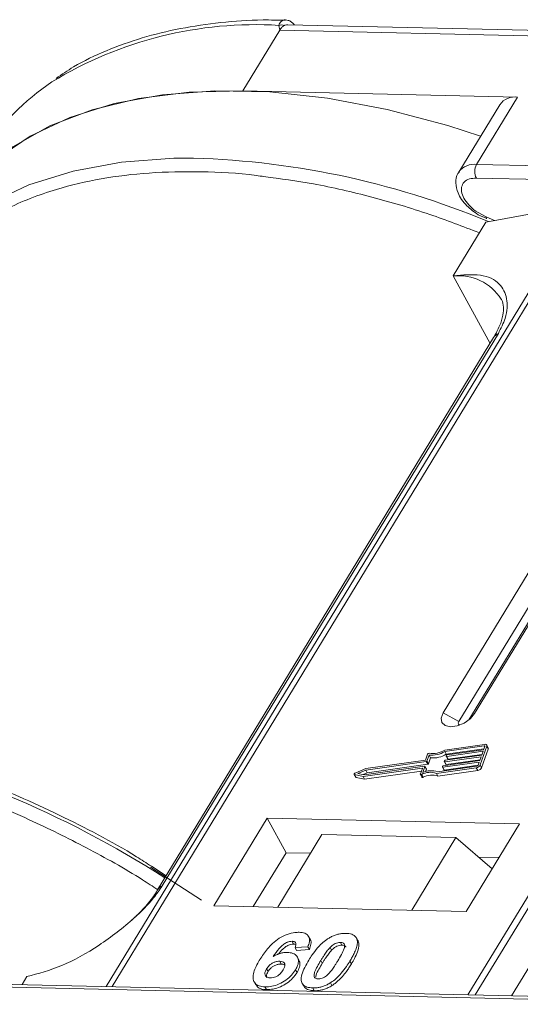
# Model space of a CAD drawing. Header units: millimetres. Extents: x 2145 to 3607, y 659 to 1692.
# Tile 51 of 85: x 2976 to 2999, y 1588 to 1633. Entities that reach past the tile are written whole.
import ezdxf

# ---------------------------------------------------------------- set-up
doc = ezdxf.new("R2010")
doc.units = ezdxf.units.MM

msp = doc.modelspace()

# ---------------------------------------------------------------- linework, layer by layer
at = {"color": 7, "linetype": 'Continuous', "lineweight": 15}
for p, q in [((2986.19, 1629.931), (2987.871, 1632.693)), ((2987.871, 1632.693), (2987.834, 1632.911)), ((2987.871, 1632.693), (3023.479, 1631.876)), ((3024.306, 1632.115), (2988.236, 1632.942)), ((2998.709, 1629.643), (2986.19, 1629.931)), ((2996.842, 1626.574), (2998.709, 1629.643)), ((2997.896, 1629.298), (2996.028, 1626.229)), ((3032.45, 1625.757), (2996.842, 1626.574)), ((2996.828, 1625.952), (3032.435, 1625.135)), ((3001.642, 1624.756), (2979.962, 1589.126)), ((2980.231, 1589.12), (3001.927, 1624.777)), ((2997.264, 1623.95), (3001.642, 1624.756)), ((3018.144, 1624.405), (2996.447, 1588.748)), ((2996.78, 1588.74), (3018.46, 1624.37)), ((2996.907, 1624.287), (2997.302, 1624.11)), ((2997.276, 1624.191), (2996.914, 1624.379)), ((2997.654, 1624.022), (2997.276, 1624.191)), ((2997.264, 1623.95), (2995.77, 1621.495)), ((2995.77, 1621.495), (2997.453, 1618.42)), ((2982.518, 1593.711), (2997.831, 1618.877)), ((2997.617, 1618.69), (2982.304, 1593.524)), ((3000.914, 1610.797), (2995.312, 1601.59)), ((2996.748, 1601.557), (3002.351, 1610.764)), ((3001.635, 1610.407), (2996.032, 1601.2)), ((2996.492, 1601.273), (3002.044, 1610.398)), ((2996.032, 1601.2), (2995.312, 1601.59)), ((2996.748, 1601.557), (2996.559, 1601.332)), ((2997.205, 1600.157), (2995.388, 1599.899)), ((2997.179, 1600.086), (2995.391, 1599.832)), ((2995.46, 1599.706), (2997.174, 1599.949)), ((2996.998, 1599.219), (2997.304, 1600.07)), ((2997.067, 1599.093), (2997.373, 1599.944)), ((2997.161, 1599.915), (2997.212, 1600.057)), ((2997.205, 1600.038), (2997.179, 1600.086)), ((2997.371, 1599.999), (2997.302, 1600.125)), ((2997.304, 1600.07), (2997.373, 1599.944)), ((2994.602, 1599.711), (2994.504, 1599.437)), ((2994.675, 1599.671), (2994.576, 1599.397)), ((2994.645, 1599.27), (2994.744, 1599.545)), ((2994.744, 1599.545), (2994.675, 1599.671)), ((2997.047, 1599.596), (2995.386, 1599.36)), ((2995.46, 1599.706), (2995.391, 1599.832)), ((2995.412, 1599.431), (2997.072, 1599.667)), ((2995.459, 1599.623), (2995.472, 1599.658)), ((2995.459, 1599.614), (2995.528, 1599.488)), ((2997.136, 1599.844), (2995.476, 1599.608)), ((2995.544, 1599.482), (2995.476, 1599.608)), ((2995.501, 1599.679), (2997.161, 1599.915)), ((2995.544, 1599.482), (2997.084, 1599.701)), ((2996.983, 1599.419), (2997.047, 1599.596)), ((2997.072, 1599.667), (2997.136, 1599.844)), ((2991.794, 1599.052), (2991.302, 1598.845)), ((2991.667, 1598.697), (2994.353, 1599.079)), ((2991.711, 1598.771), (2994.47, 1599.163)), ((2994.547, 1599.376), (2991.787, 1598.984)), ((2994.504, 1599.437), (2991.794, 1599.052)), ((2991.856, 1598.858), (2994.616, 1599.25)), ((2994.37, 1599.064), (2994.278, 1598.808)), ((2994.366, 1599.055), (2994.353, 1599.079)), ((2994.487, 1599.148), (2994.388, 1598.874)), ((2994.556, 1599.031), (2994.487, 1599.157)), ((2994.556, 1599.022), (2994.487, 1599.148)), ((2994.616, 1599.25), (2994.547, 1599.376)), ((2994.645, 1599.27), (2994.576, 1599.397)), ((2995.006, 1598.835), (2996.822, 1599.093)), ((2995.06, 1598.91), (2996.848, 1599.164)), ((2995.281, 1599.126), (2995.293, 1599.162)), ((2995.281, 1599.117), (2995.35, 1598.991)), ((2996.957, 1599.348), (2995.297, 1599.112)), ((2995.366, 1598.986), (2995.297, 1599.112)), ((2995.323, 1599.183), (2996.983, 1599.419)), ((2995.366, 1598.986), (2996.906, 1599.204)), ((2995.37, 1599.375), (2995.383, 1599.41)), ((2995.37, 1599.365), (2995.439, 1599.239)), ((2995.455, 1599.234), (2995.386, 1599.36)), ((2995.455, 1599.234), (2996.995, 1599.453)), ((2996.822, 1599.093), (2996.891, 1598.967)), ((2996.906, 1599.206), (2996.957, 1599.348)), ((2997.067, 1599.093), (2996.998, 1599.219)), ((2991.263, 1598.79), (2991.332, 1598.664)), ((2991.279, 1598.78), (2991.667, 1598.697)), ((2991.348, 1598.654), (2991.279, 1598.78)), ((2991.348, 1598.654), (2991.736, 1598.571)), ((2991.787, 1598.984), (2991.426, 1598.831)), ((2991.426, 1598.831), (2991.711, 1598.771)), ((2991.736, 1598.571), (2991.667, 1598.697)), ((2991.671, 1598.78), (2991.856, 1598.858)), ((2991.736, 1598.571), (2994.325, 1598.939)), ((2991.856, 1598.858), (2991.787, 1598.984)), ((2994.278, 1598.789), (2994.347, 1598.663)), ((2994.401, 1598.659), (2994.332, 1598.785)), ((2994.518, 1598.917), (2994.556, 1599.022)), ((2995.075, 1598.709), (2995.006, 1598.835)), ((2995.075, 1598.709), (2996.891, 1598.967)), ((2987.296, 1596.795), (2984.868, 1592.806)), ((2998.789, 1596.531), (2987.296, 1596.795)), ((2987.296, 1596.795), (2988.158, 1595.219)), ((2996.361, 1592.542), (2998.789, 1596.531)), ((2989.794, 1596.053), (2987.777, 1592.739)), ((2989.794, 1596.053), (2995.9, 1595.913)), ((2993.883, 1592.599), (2995.9, 1595.913)), ((2995.9, 1595.913), (2997.544, 1594.486)), ((2988.158, 1595.219), (2986.664, 1592.764)), ((2989.271, 1595.194), (2988.158, 1595.219)), ((2997.855, 1594.997), (2996.931, 1595.018)), ((2981.984, 1594.563), (2984.306, 1593.057)), ((2982.699, 1594.174), (2982.021, 1594.607)), ((3001.902, 1594.406), (2998.432, 1588.702)), ((2984.868, 1592.806), (2996.361, 1592.542)), ((2991.316, 1591.399), (2991.31, 1591.41)), ((2988.432, 1591.189), (2988.501, 1591.063)), ((2989.255, 1591.277), (2989.186, 1591.403)), ((2990.636, 1591.138), (2990.705, 1591.012)), ((2991.389, 1591.28), (2991.458, 1591.154)), ((2989.151, 1590.937), (2988.567, 1590.898)), ((2988.567, 1590.898), (2988.636, 1590.772)), ((2988.636, 1590.772), (2989.22, 1590.811)), ((2989.151, 1590.937), (2989.22, 1590.811)), ((2990.233, 1590.778), (2990.164, 1590.904)), ((2987.868, 1590.276), (2987.937, 1590.15)), ((2988.745, 1590.33), (2988.676, 1590.456)), ((2989.741, 1590.312), (2989.81, 1590.186)), ((2991.067, 1590.281), (2991.136, 1590.155)), ((2987.269, 1589.932), (2987.338, 1589.806)), ((2988.589, 1589.89), (2988.657, 1589.764)), ((3009.85, 1588.44), (2974.242, 1589.258)), ((2976.128, 1589.214), (2976.349, 1589.578)), ((2986.704, 1589.34), (2986.773, 1589.214)), ((2988.891, 1589.274), (2988.96, 1589.148)), ((2990.179, 1589.295), (2990.248, 1589.169)), ((2974.059, 1589.133), (3009.667, 1588.316)), ((2987.198, 1589.11), (2987.267, 1588.984)), ((2989.372, 1589.061), (2989.441, 1588.934))]:
    msp.add_line(p, q, dxfattribs=at)
at = {"color": 7, "linetype": 'Continuous', "lineweight": 15, "flags": 128}
for points in [[(2986.19, 1629.931), (2983.738, 1629.873), (2981.44, 1629.584), (2979.32, 1629.068), (2977.402, 1628.33), (2975.707, 1627.378), (2974.253, 1626.222), (2973.602, 1625.55)], [(2997.024, 1627.864), (2995.535, 1628.344), (2992.766, 1629.079), (2990.052, 1629.591), (2987.423, 1629.876), (2984.906, 1629.93), (2982.53, 1629.752), (2980.321, 1629.345), (2978.302, 1628.714), (2976.497, 1627.864), (2974.924, 1626.805), (2973.602, 1625.55)], [(2983.49, 1626.868), (2983.039, 1626.861), (2980.663, 1626.683), (2978.453, 1626.276), (2976.435, 1625.645), (2974.629, 1624.795), (2973.057, 1623.736), (2971.734, 1622.481)], [(2995.312, 1601.59), (2995.224, 1601.354), (2995.258, 1601.151), (2995.41, 1601.013), (2995.657, 1600.96), (2995.96, 1601), (2996.274, 1601.128), (2996.551, 1601.324), (2996.748, 1601.557)], [(2996.032, 1601.2), (2996.007, 1601.133), (2996.017, 1601.075), (2996.06, 1601.036), (2996.065, 1601.034)], [(2997.212, 1600.057), (2997.214, 1600.064), (2997.214, 1600.07), (2997.212, 1600.076), (2997.208, 1600.08), (2997.202, 1600.084), (2997.196, 1600.086), (2997.188, 1600.086), (2997.179, 1600.086)], [(2997.205, 1600.157), (2997.231, 1600.159), (2997.254, 1600.156), (2997.275, 1600.15), (2997.291, 1600.139), (2997.302, 1600.126), (2997.308, 1600.109), (2997.309, 1600.09), (2997.304, 1600.07)], [(2995.476, 1599.608), (2995.471, 1599.608), (2995.467, 1599.609), (2995.464, 1599.61), (2995.461, 1599.611), (2995.459, 1599.614), (2995.458, 1599.616), (2995.458, 1599.619), (2995.459, 1599.623)], [(2994.353, 1599.079), (2994.358, 1599.079), (2994.362, 1599.079), (2994.365, 1599.078), (2994.368, 1599.076), (2994.37, 1599.074), (2994.371, 1599.071), (2994.371, 1599.068), (2994.37, 1599.064)], [(2994.47, 1599.163), (2994.475, 1599.163), (2994.479, 1599.163), (2994.482, 1599.162), (2994.485, 1599.16), (2994.487, 1599.158), (2994.488, 1599.155), (2994.488, 1599.152), (2994.487, 1599.148)], [(2995.297, 1599.112), (2995.293, 1599.112), (2995.289, 1599.112), (2995.286, 1599.113), (2995.283, 1599.115), (2995.281, 1599.117), (2995.28, 1599.12), (2995.28, 1599.123), (2995.281, 1599.126)], [(2995.386, 1599.36), (2995.382, 1599.36), (2995.378, 1599.36), (2995.375, 1599.361), (2995.372, 1599.363), (2995.37, 1599.365), (2995.369, 1599.368), (2995.369, 1599.371), (2995.37, 1599.375)], [(2991.279, 1598.78), (2991.27, 1598.783), (2991.263, 1598.79), (2991.261, 1598.798), (2991.263, 1598.808), (2991.268, 1598.819), (2991.278, 1598.829), (2991.289, 1598.838), (2991.302, 1598.845)], [(2994.332, 1598.785), (2994.32, 1598.781), (2994.308, 1598.778), (2994.297, 1598.778), (2994.288, 1598.781), (2994.281, 1598.785), (2994.277, 1598.791), (2994.276, 1598.799), (2994.278, 1598.808)], [(2994.347, 1598.663), (2994.35, 1598.659), (2994.357, 1598.655), (2994.366, 1598.652), (2994.377, 1598.652), (2994.389, 1598.655), (2994.401, 1598.659)]]:
    msp.add_lwpolyline(points, dxfattribs=at)
at = {"color": 7, "linetype": 'Continuous', "lineweight": 15}
for centre, radius, start, end in [((2986.762, 1615.155), 17.788, 86.5445, 121.4052), ((2987.958, 1632.547), 0.385, 70.0796, 108.8478), ((2983.298, 1621.592), 10.497, 123.5794, 148.2615), ((2998.585, 1628.806), 0.847, 81.5639, 144.4913), ((2982.906, 1589.34), 37.533, 67.3225, 89.1074), ((2996.718, 1625.735), 0.849, 81.6058, 144.0845), ((2997.435, 1626.25), 0.676, 151.2883, 206.0774), ((2997.39, 1624.161), 0.118, 165.0867, 215.6979), ((2996.011, 1619.188), 2.32, 32.7281, 95.9449), ((2998.029, 1618.433), 0.486, 114.0472, 148.0355), ((2957.37, 1554.623), 46.852, 57.3602, 77.3538), ((2997.312, 1599.97), 0.0661, 336.9348, 26.0002), ((2994.669, 1599.68), 0.0736, 81.7629, 154.647), ((2994.788, 1600.838), 1.173, 264.4424, 300.9301), ((2994.846, 1600.736), 0.998, 260.3986, 302.9491), ((2994.857, 1600.712), 1.173, 264.4424, 300.9301), ((2995.506, 1599.642), 0.0381, 97.4207, 153.8527), ((2995.54, 1599.497), 0.0149, 216.6597, 287.1115), ((2994.542, 1599.413), 0.0381, 277.4207, 333.8527), ((2994.611, 1599.287), 0.0381, 277.4207, 333.8527), ((2995.328, 1599.145), 0.0381, 97.4207, 153.8527), ((2995.417, 1599.393), 0.0381, 97.4207, 153.8527), ((2995.451, 1599.248), 0.0149, 216.6597, 287.1115), ((2996.793, 1599.319), 0.229, 277.4207, 333.8527), ((2996.838, 1599.239), 0.0762, 277.4207, 333.8527), ((2996.862, 1599.193), 0.229, 277.4207, 333.8527), ((2991.351, 1598.675), 0.0212, 210.2186, 262.8226), ((2994.724, 1598.066), 0.819, 69.8549, 118.6145), ((2994.769, 1598.051), 0.907, 71.2927, 114.8085), ((2994.793, 1597.94), 0.819, 69.8549, 118.6145), ((2994.546, 1599.027), 0.011, 336.9348, 26.0002), ((2995.362, 1599), 0.0149, 216.6597, 287.1115), ((2982.716, 1593.267), 0.486, 114.0436, 148.1804)]:
    msp.add_arc(centre, radius, start, end, dxfattribs=at)
for points, knots in [([(2988.126, 1633.143), (2987.785, 1633.151), (2986.771, 1633.175), (2985.167, 1633.055), (2983.324, 1632.788), (2981.581, 1632.362), (2979.956, 1631.776), (2978.642, 1631.158), (2977.94, 1630.674), (2977.68, 1630.495)], [0, 0, 0, 0, 0.082192, 0.244094, 0.406946, 0.570776, 0.735755, 0.902211, 1, 1, 1, 1]), ([(2987.834, 1632.911), (2987.844, 1632.944), (2987.865, 1633.016), (2987.933, 1633.098), (2988.019, 1633.147), (2988.086, 1633.171), (2988.124, 1633.16), (2988.128, 1633.158)], [0, 0, 0, 0, 0.2169636, 0.4741671, 0.7154281, 0.9711189, 1, 1, 1, 1]), ([(2988.534, 1632.935), (2988.527, 1632.945), (2988.488, 1633.003), (2988.392, 1633.076), (2988.256, 1633.148), (2988.163, 1633.157), (2988.117, 1633.162)], [0, 0, 0, 0, 0.066072, 0.374284, 0.687294, 1, 1, 1, 1]), ([(2988.236, 1632.931), (2988.198, 1632.933), (2988.148, 1632.936), (2988.1, 1632.914), (2988.09, 1632.909)], [0, 0, 0, 0, 0.778572, 1, 1, 1, 1]), ([(2971.908, 1621.924), (2972.398, 1622.416), (2973.393, 1623.417), (2975.353, 1624.592), (2977.486, 1625.431), (2979.706, 1625.951), (2981.914, 1626.225), (2984.288, 1626.264), (2986.053, 1626.19), (2987.036, 1626.04), (2987.151, 1626.022)], [0, 0, 0, 0, 0.152586, 0.309904, 0.471653, 0.598087, 0.724541, 0.853665, 0.98281, 1, 1, 1, 1]), ([(2987.151, 1626.022), (2987.897, 1625.923), (2989.504, 1625.711), (2992.041, 1625.119), (2994.576, 1624.379), (2996.214, 1623.749), (2996.966, 1623.46)], [0, 0, 0, 0, 0.23569, 0.507619, 0.77384, 1, 1, 1, 1]), ([(2996.043, 1626.225), (2996.025, 1626.205), (2995.912, 1626.073), (2995.872, 1625.724), (2995.956, 1625.324), (2996.149, 1624.976), (2996.434, 1624.621), (2996.724, 1624.416), (2996.907, 1624.287)], [0, 0, 0, 0, 0.037615, 0.241517, 0.451999, 0.598171, 0.747954, 1, 1, 1, 1]), ([(2996.914, 1624.379), (2996.91, 1624.38), (2996.776, 1624.45), (2996.547, 1624.655), (2996.289, 1624.96), (2996.152, 1625.272), (2996.138, 1625.555), (2996.256, 1625.783), (2996.492, 1625.932), (2996.718, 1625.946), (2996.828, 1625.952)], [0, 0, 0, 0, 0.003628, 0.149327, 0.295025, 0.432885, 0.570744, 0.716442, 0.862141, 1, 1, 1, 1]), ([(2997.831, 1618.877), (2997.949, 1619.111), (2998.25, 1619.711), (2998.263, 1620.506), (2997.908, 1621.211), (2997.093, 1621.626), (2996.21, 1621.539), (2995.77, 1621.495)], [0, 0, 0, 0, 0.125713, 0.321276, 0.524466, 0.763484, 1, 1, 1, 1]), ([(2997.954, 1620.439), (2997.966, 1620.424), (2998.035, 1620.331), (2998.071, 1620.127), (2998.054, 1619.723), (2997.92, 1619.242), (2997.714, 1618.87), (2997.614, 1618.689)], [0, 0, 0, 0, 0.054359, 0.333223, 0.559722, 0.78604, 1, 1, 1, 1]), ([(2982.021, 1594.607), (2981.796, 1594.753), (2980.447, 1595.626), (2977.797, 1596.988), (2974.127, 1598.616), (2970.724, 1599.816), (2968.612, 1600.301), (2967.728, 1600.505)], [0, 0, 0, 0, 0.05005, 0.300911, 0.556376, 0.814208, 1, 1, 1, 1]), ([(2967.273, 1599.757), (2968.104, 1599.578), (2970.014, 1599.166), (2973.105, 1598.15), (2976.225, 1596.878), (2979.076, 1595.458), (2981.035, 1594.378), (2982.081, 1593.689), (2982.312, 1593.537)], [0, 0, 0, 0, 0.16608, 0.381967, 0.603934, 0.777439, 0.950971, 1, 1, 1, 1]), ([(2976.349, 1589.578), (2976.867, 1589.715), (2977.904, 1589.989), (2979.651, 1590.959), (2981.089, 1592.069), (2982.054, 1593.033), (2982.392, 1593.528), (2982.518, 1593.711)], [0, 0, 0, 0, 0.249096, 0.498243, 0.745205, 0.90541, 1, 1, 1, 1]), ([(2982.302, 1593.524), (2982.298, 1593.517), (2982.204, 1593.334), (2981.89, 1592.931), (2981.489, 1592.473), (2981.195, 1592.218), (2981.117, 1592.149)], [0, 0, 0, 0, 0.014876, 0.423831, 0.846052, 1, 1, 1, 1]), ([(2986.969, 1590.359), (2987.021, 1590.441), (2987.177, 1590.687), (2987.449, 1591.027), (2987.839, 1591.334), (2988.201, 1591.514), (2988.518, 1591.593), (2988.69, 1591.595), (2988.752, 1591.596)], [0, 0, 0, 0, 0.142337, 0.429127, 0.589943, 0.751205, 0.909895, 1, 1, 1, 1]), ([(2988.752, 1591.596), (2988.846, 1591.587), (2989.015, 1591.571), (2989.171, 1591.453), (2989.241, 1591.28), (2989.213, 1591.095), (2989.165, 1590.973), (2989.151, 1590.937)], [0, 0, 0, 0, 0.242691, 0.439002, 0.635006, 0.895059, 1, 1, 1, 1]), ([(2990.079, 1591.313), (2990.129, 1591.343), (2990.232, 1591.404), (2990.396, 1591.472), (2990.563, 1591.52), (2990.699, 1591.541), (2990.806, 1591.547), (2990.859, 1591.547), (2990.885, 1591.547)], [0, 0, 0, 0, 0.193776, 0.3936, 0.587864, 0.788908, 0.894169, 1, 1, 1, 1]), ([(2990.885, 1591.547), (2990.932, 1591.545), (2991.028, 1591.54), (2991.153, 1591.51), (2991.261, 1591.459), (2991.328, 1591.396), (2991.368, 1591.334), (2991.382, 1591.298), (2991.389, 1591.28)], [0, 0, 0, 0, 0.192627, 0.388684, 0.582013, 0.783201, 0.891038, 1, 1, 1, 1]), ([(2988.432, 1591.189), (2988.392, 1591.186), (2988.31, 1591.181), (2988.163, 1591.122), (2987.997, 1591.019), (2987.784, 1590.799), (2987.654, 1590.615), (2987.566, 1590.489)], [0, 0, 0, 0, 0.112049, 0.22438, 0.370115, 0.570276, 1, 1, 1, 1]), ([(2987.812, 1590.607), (2987.812, 1590.607), (2987.868, 1590.685), (2987.971, 1590.804), (2988.149, 1590.95), (2988.299, 1591.028), (2988.421, 1591.061), (2988.479, 1591.062), (2988.501, 1591.063)], [0, 0, 0, 0, 0.000071, 0.368569, 0.571075, 0.774891, 0.911654, 1, 1, 1, 1]), ([(2988.567, 1590.898), (2988.587, 1590.946), (2988.618, 1591.021), (2988.607, 1591.111), (2988.562, 1591.163), (2988.496, 1591.185), (2988.45, 1591.187), (2988.432, 1591.189)], [0, 0, 0, 0, 0.33384, 0.524547, 0.716372, 0.891824, 1, 1, 1, 1]), ([(2988.501, 1591.063), (2988.54, 1591.061), (2988.584, 1591.06), (2988.608, 1591.04), (2988.611, 1591.038)], [0, 0, 0, 0, 0.900108, 1, 1, 1, 1]), ([(2989.192, 1590.329), (2989.243, 1590.411), (2989.36, 1590.597), (2989.609, 1590.92), (2989.867, 1591.175), (2990.058, 1591.299), (2990.079, 1591.313)], [0, 0, 0, 0, 0.237381, 0.538918, 0.949082, 1, 1, 1, 1]), ([(2989.22, 1590.811), (2989.247, 1590.891), (2989.302, 1591.052), (2989.309, 1591.219), (2989.255, 1591.271), (2989.252, 1591.275)], [0, 0, 0, 0, 0.481785, 0.969308, 1, 1, 1, 1]), ([(2990.164, 1590.904), (2990.207, 1590.947), (2990.276, 1591.015), (2990.401, 1591.09), (2990.515, 1591.129), (2990.592, 1591.137), (2990.632, 1591.138), (2990.636, 1591.138)], [0, 0, 0, 0, 0.334804, 0.542561, 0.750382, 0.970721, 1, 1, 1, 1]), ([(2990.233, 1590.778), (2990.276, 1590.82), (2990.345, 1590.889), (2990.47, 1590.964), (2990.584, 1591.003), (2990.661, 1591.011), (2990.701, 1591.012), (2990.705, 1591.012)], [0, 0, 0, 0, 0.334804, 0.542561, 0.750382, 0.970721, 1, 1, 1, 1]), ([(2990.636, 1591.138), (2990.675, 1591.134), (2990.744, 1591.126), (2990.809, 1591.078), (2990.835, 1590.99), (2990.806, 1590.822), (2990.684, 1590.578), (2990.572, 1590.389), (2990.515, 1590.294)], [0, 0, 0, 0, 0.105646, 0.186221, 0.267042, 0.431541, 0.712708, 1, 1, 1, 1]), ([(2990.705, 1591.012), (2990.744, 1591.007), (2990.812, 1590.999), (2990.87, 1590.961), (2990.879, 1590.929), (2990.882, 1590.918)], [0, 0, 0, 0, 0.470982, 0.830196, 1, 1, 1, 1]), ([(2991.389, 1591.28), (2991.397, 1591.246), (2991.413, 1591.177), (2991.402, 1591.033), (2991.356, 1590.85), (2991.269, 1590.646), (2991.171, 1590.456), (2991.102, 1590.34), (2991.067, 1590.281)], [0, 0, 0, 0, 0.118432, 0.239329, 0.449434, 0.664178, 0.83182, 1, 1, 1, 1]), ([(2991.136, 1590.155), (2991.185, 1590.237), (2991.292, 1590.42), (2991.428, 1590.722), (2991.496, 1590.983), (2991.466, 1591.119), (2991.458, 1591.154)], [0, 0, 0, 0, 0.236775, 0.527928, 0.878334, 1, 1, 1, 1]), ([(2991.458, 1591.154), (2991.446, 1591.186), (2991.428, 1591.234), (2991.389, 1591.27), (2991.376, 1591.282)], [0, 0, 0, 0, 0.667997, 1, 1, 1, 1]), ([(2987.566, 1590.489), (2987.617, 1590.518), (2987.722, 1590.577), (2987.86, 1590.631), (2987.97, 1590.659), (2988.052, 1590.675), (2988.132, 1590.683), (2988.184, 1590.683), (2988.21, 1590.683)], [0, 0, 0, 0, 0.243654, 0.49576, 0.617892, 0.741503, 0.870025, 1, 1, 1, 1]), ([(2988.21, 1590.683), (2988.303, 1590.673), (2988.489, 1590.654), (2988.659, 1590.515), (2988.737, 1590.326), (2988.707, 1590.107), (2988.625, 1589.957), (2988.589, 1589.89)], [0, 0, 0, 0, 0.210216, 0.421975, 0.620016, 0.831037, 1, 1, 1, 1]), ([(2989.741, 1590.312), (2989.767, 1590.353), (2989.817, 1590.435), (2989.889, 1590.545), (2989.956, 1590.645), (2990.02, 1590.732), (2990.086, 1590.819), (2990.138, 1590.876), (2990.164, 1590.904)], [0, 0, 0, 0, 0.20527, 0.410616, 0.557148, 0.703844, 0.851475, 1, 1, 1, 1]), ([(2989.81, 1590.186), (2989.836, 1590.227), (2989.886, 1590.308), (2989.958, 1590.419), (2990.025, 1590.518), (2990.089, 1590.606), (2990.155, 1590.693), (2990.207, 1590.75), (2990.233, 1590.778)], [0, 0, 0, 0, 0.20527, 0.410616, 0.557148, 0.703844, 0.851475, 1, 1, 1, 1]), ([(2987.198, 1589.11), (2987.104, 1589.119), (2986.917, 1589.137), (2986.734, 1589.266), (2986.638, 1589.458), (2986.666, 1589.791), (2986.817, 1590.105), (2986.947, 1590.323), (2986.969, 1590.359)], [0, 0, 0, 0, 0.148269, 0.297647, 0.442421, 0.607851, 0.935658, 1, 1, 1, 1]), ([(2987.269, 1589.932), (2987.303, 1589.982), (2987.36, 1590.066), (2987.489, 1590.168), (2987.617, 1590.233), (2987.75, 1590.273), (2987.829, 1590.275), (2987.868, 1590.276)], [0, 0, 0, 0, 0.276721, 0.45687, 0.637007, 0.824068, 1, 1, 1, 1]), ([(2987.338, 1589.806), (2987.372, 1589.856), (2987.429, 1589.939), (2987.558, 1590.042), (2987.686, 1590.107), (2987.818, 1590.147), (2987.898, 1590.149), (2987.937, 1590.15)], [0, 0, 0, 0, 0.276721, 0.45687, 0.637007, 0.824068, 1, 1, 1, 1]), ([(2987.868, 1590.276), (2987.914, 1590.272), (2988.001, 1590.263), (2988.081, 1590.203), (2988.116, 1590.118), (2988.091, 1590.004), (2988.045, 1589.922), (2988.021, 1589.879)], [0, 0, 0, 0, 0.213757, 0.394944, 0.576585, 0.777311, 1, 1, 1, 1]), ([(2987.937, 1590.15), (2987.985, 1590.147), (2988.053, 1590.143), (2988.092, 1590.111), (2988.103, 1590.101)], [0, 0, 0, 0, 0.715718, 1, 1, 1, 1]), ([(2988.657, 1589.764), (2988.701, 1589.847), (2988.787, 1590.012), (2988.807, 1590.211), (2988.752, 1590.296), (2988.734, 1590.324)], [0, 0, 0, 0, 0.401791, 0.807526, 1, 1, 1, 1]), ([(2989.372, 1589.061), (2989.279, 1589.069), (2989.091, 1589.086), (2988.911, 1589.213), (2988.821, 1589.411), (2988.882, 1589.79), (2989.065, 1590.109), (2989.192, 1590.329)], [0, 0, 0, 0, 0.147528, 0.296569, 0.43214, 0.608737, 1, 1, 1, 1]), ([(2989.621, 1589.47), (2989.575, 1589.476), (2989.501, 1589.486), (2989.441, 1589.541), (2989.423, 1589.635), (2989.458, 1589.803), (2989.582, 1590.043), (2989.688, 1590.222), (2989.741, 1590.312)], [0, 0, 0, 0, 0.125351, 0.202197, 0.279182, 0.459742, 0.727968, 1, 1, 1, 1]), ([(2989.513, 1589.554), (2989.517, 1589.586), (2989.531, 1589.701), (2989.655, 1589.918), (2989.758, 1590.096), (2989.81, 1590.186)], [0, 0, 0, 0, 0.159501, 0.57679, 1, 1, 1, 1]), ([(2990.515, 1590.294), (2990.49, 1590.253), (2990.439, 1590.171), (2990.368, 1590.061), (2990.3, 1589.962), (2990.237, 1589.875), (2990.171, 1589.788), (2990.119, 1589.732), (2990.093, 1589.703)], [0, 0, 0, 0, 0.205942, 0.411959, 0.558149, 0.704502, 0.851801, 1, 1, 1, 1]), ([(2991.067, 1590.281), (2991.016, 1590.199), (2990.899, 1590.013), (2990.654, 1589.695), (2990.397, 1589.438), (2990.207, 1589.313), (2990.179, 1589.295)], [0, 0, 0, 0, 0.236629, 0.537361, 0.932986, 1, 1, 1, 1]), ([(2990.248, 1589.169), (2990.296, 1589.201), (2990.394, 1589.267), (2990.558, 1589.408), (2990.734, 1589.589), (2990.895, 1589.793), (2991.028, 1589.982), (2991.1, 1590.098), (2991.136, 1590.155)], [0, 0, 0, 0, 0.11827, 0.2388803, 0.4507318, 0.6672091, 0.8333396, 1, 1, 1, 1]), ([(2987.436, 1589.52), (2987.39, 1589.525), (2987.297, 1589.536), (2987.214, 1589.611), (2987.182, 1589.71), (2987.209, 1589.823), (2987.249, 1589.896), (2987.269, 1589.932)], [0, 0, 0, 0, 0.207905, 0.419981, 0.630626, 0.821735, 1, 1, 1, 1]), ([(2988.589, 1589.89), (2988.533, 1589.808), (2988.421, 1589.643), (2988.159, 1589.411), (2987.842, 1589.232), (2987.503, 1589.121), (2987.3, 1589.114), (2987.198, 1589.11)], [0, 0, 0, 0, 0.197831, 0.3973, 0.59891, 0.798741, 1, 1, 1, 1]), ([(2987.283, 1589.516), (2987.273, 1589.54), (2987.25, 1589.593), (2987.279, 1589.697), (2987.319, 1589.77), (2987.338, 1589.806)], [0, 0, 0, 0, 0.296139, 0.660307, 1, 1, 1, 1]), ([(2987.267, 1588.984), (2987.367, 1588.988), (2987.569, 1588.995), (2987.898, 1589.101), (2988.21, 1589.273), (2988.479, 1589.503), (2988.597, 1589.676), (2988.657, 1589.764)], [0, 0, 0, 0, 0.198208, 0.398397, 0.584963, 0.787074, 1, 1, 1, 1]), ([(2988.021, 1589.879), (2987.986, 1589.826), (2987.93, 1589.742), (2987.811, 1589.633), (2987.691, 1589.568), (2987.56, 1589.525), (2987.48, 1589.522), (2987.436, 1589.52)], [0, 0, 0, 0, 0.288697, 0.463553, 0.639942, 0.801808, 1, 1, 1, 1]), ([(2990.093, 1589.703), (2990.05, 1589.661), (2989.981, 1589.593), (2989.857, 1589.518), (2989.745, 1589.48), (2989.667, 1589.47), (2989.627, 1589.47), (2989.621, 1589.47)], [0, 0, 0, 0, 0.333678, 0.540413, 0.747264, 0.961209, 1, 1, 1, 1]), ([(2986.783, 1589.221), (2986.812, 1589.173), (2986.878, 1589.063), (2987.07, 1588.996), (2987.218, 1588.987), (2987.267, 1588.984)], [0, 0, 0, 0, 0.3385949, 0.7841318, 1, 1, 1, 1]), ([(2990.179, 1589.295), (2990.128, 1589.265), (2990.025, 1589.204), (2989.861, 1589.136), (2989.694, 1589.088), (2989.559, 1589.067), (2989.451, 1589.06), (2989.399, 1589.06), (2989.372, 1589.061)], [0, 0, 0, 0, 0.193769, 0.393564, 0.587886, 0.789131, 0.894283, 1, 1, 1, 1]), ([(2989.441, 1588.934), (2989.49, 1588.935), (2989.588, 1588.935), (2989.747, 1588.958), (2989.913, 1589.003), (2990.053, 1589.06), (2990.165, 1589.118), (2990.22, 1589.152), (2990.248, 1589.169)], [0, 0, 0, 0, 0.193594, 0.390501, 0.584817, 0.78683, 0.892868, 1, 1, 1, 1]), ([(2988.973, 1589.156), (2988.993, 1589.118), (2989.047, 1589.02), (2989.225, 1588.95), (2989.379, 1588.939), (2989.441, 1588.934)], [0, 0, 0, 0, 0.275409, 0.710365, 1, 1, 1, 1])]:
    msp.add_open_spline(points, degree=3, knots=knots, dxfattribs=at)
msp.add_open_spline([(2988.09, 1632.909), (2988.05, 1632.884), (2987.969, 1632.835), (2987.904, 1632.74), (2987.871, 1632.693)], degree=3, dxfattribs=at)

doc.saveas('drawing.dxf')
